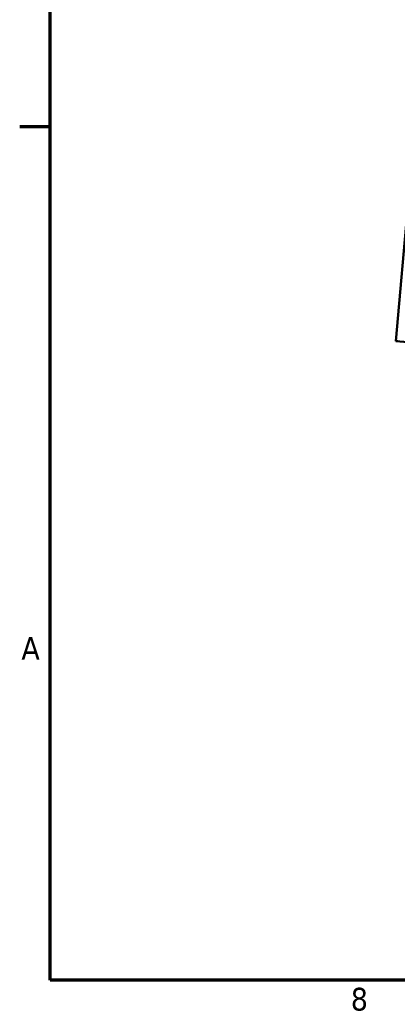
# Model space of a CAD drawing. Header units: inches. Extents: x 0.2 to 50.9, y 0.9 to 32.1.
# Tile 1 of 95: x 0.5 to 3.5, y 1.3 to 9.1. Entities that reach past the tile are written whole.
import ezdxf

# ---------------------------------------------------------------- set-up
doc = ezdxf.new("R2010")
doc.units = ezdxf.units.IN
doc.header["$LTSCALE"] = 1.5
doc.header["$MEASUREMENT"] = 0
doc.layers.add('Border (ANSI)', color=7, linetype='Continuous', lineweight=70)
doc.layers.add('Visible (ANSI)', color=7, linetype='Continuous', lineweight=50)
doc.styles.add('Note Text (ANSI)', font='tahoma.ttf')

# ---------------------------------------------------------------- blocks, each defined once
blk = doc.blocks.new('Borders Default Border')
at = {"layer": 'Border (ANSI)'}
blk.add_line((0.5, 5.5), (0.34, 5.5), dxfattribs=at)
at = {"layer": 'Border (ANSI)', "flags": 128}
blk.add_lwpolyline([(0.5, 1), (0.5, 21), (33.5, 21), (33.5, 1), (0.5, 1)], dxfattribs=at)
at = {"layer": 'Border (ANSI)', "char_height": 0.12, "attachment_point": 7, "style": 'Note Text (ANSI)'}
for s, insert in [('A', (0.349, 2.69)), ('8', (2.0858, 0.8373))]:
    blk.add_mtext(s, dxfattribs=dict(at, insert=insert))

msp = doc.modelspace()

# ---------------------------------------------------------------- linework, layer by layer
at = {"layer": 'Visible (ANSI)'}
for p, q in [((3.4856, 6.5548), (3.5819, 7.6564)), ((3.4856, 6.5548), (3.5005, 6.5548)), ((3.5802, 6.5465), (3.4856, 6.5548))]:
    msp.add_line(p, q, dxfattribs=at)

# ---------------------------------------------------------------- block references
at = {"xscale": 1.5, "yscale": 1.5, "zscale": 1.5}
msp.add_blockref('Borders Default Border', (0, 0), dxfattribs=at)

doc.saveas('drawing.dxf')
